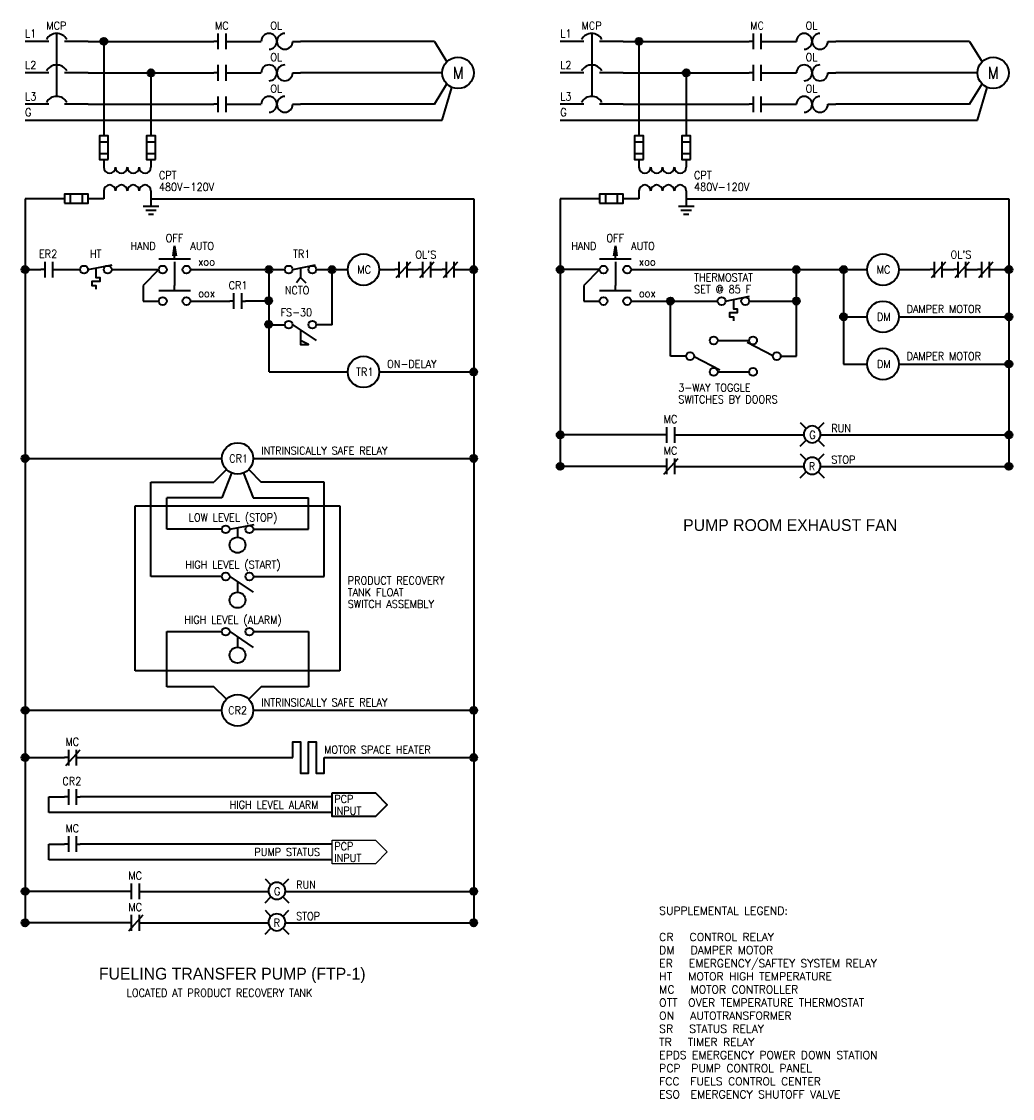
# Model space of a CAD drawing. Extents: x -6.3 to 20.9, y 7.6 to 26.8.
# Tile 2 of 2: x 5.1 to 20.9, y 8.8 to 25.9. Entities that reach past the tile are written whole.
import ezdxf
from ezdxf.enums import TextEntityAlignment as Align

# ---------------------------------------------------------------- set-up
doc = ezdxf.new("R2010")
doc.units = 0
doc.header["$MEASUREMENT"] = 0
doc.linetypes.add('ACAD_ISO02W100', pattern=[180, 144, -36])
for name, color, linetype, lineweight in [('E-Anno-Text', 53, 'Continuous', 25), ('E-Detl-Grph', 33, 'Continuous', 35), ('G-Anno-Text', 53, 'Continuous', 35)]:
    doc.layers.add(name, color=color, linetype=linetype, lineweight=lineweight)
doc.styles.add('bord', font='txt')
doc.styles.add('NOTES', font='romans.shx')

# ---------------------------------------------------------------- blocks, each defined once
blk = doc.blocks.new('CONN')
blk.add_hatch(color=256).paths.add_polyline_path([(0.056, 0, 1), (-0.056, 0, 1)], flags=16)
blk.add_circle((0, 0), 0.0564)
blk = doc.blocks.new('OL')
for p, q in [((-0.125, 0), (0, 0)), ((0.499, 0), (0.625, 0))]:
    blk.add_line(p, q)
for centre, start, end in [((0.125, 0), 270, 180), ((0.375, 0), 90, 360)]:
    blk.add_arc(centre, 0.125, start, end)
at = {"style": 'NOTES', "width": 0.9}
blk.add_text('OL', height=0.1248, dxfattribs=at).set_placement((0.146, 0.187))
blk = doc.blocks.new('NO')
for p, q in [((0.0625, 0), (0, 0)), ((0.0625, 0.12475), (0.0625, -0.12475)), ((0.18725, 0.12475), (0.18725, -0.12475)), ((0.18725, 0), (0.25, 0))]:
    blk.add_line(p, q)
blk = doc.blocks.new('CTXFMR')
for centre, start, end in [((0.125, 0), 180, 360), ((0.374, 0), 180, 360), ((0.624, 0), 180, 360), ((0.874, 0), 180, 360), ((0.125, -0.5), 360, 180), ((0.374, -0.5), 360, 180), ((0.624, -0.5), 360, 180), ((0.874, -0.5), 360, 180)]:
    blk.add_arc(centre, 0.125, start, end)
blk = doc.blocks.new('GROUND')
for p, q in [((0.12475, -0.125), (-0.12475, -0.125)), ((0.08325, -0.18725), (-0.08325, -0.18725)), ((0.0415, -0.24975), (-0.0415, -0.24975))]:
    blk.add_line(p, q)
at = {"flags": 128}
blk.add_lwpolyline([(0, -0.0005), (0, 0), (0, -0.125)], dxfattribs=at)
blk = doc.blocks.new('LARROW')
at = {"extrusion": (0, 0, -1)}
blk.add_hatch(color=256, dxfattribs=at).paths.add_polyline_path([(0.151, -0.022), (0, 0), (0.152, 0.022), (0.152, 0.019), (0.145, 0.013), (0.141, 0.007), (0.14, 0), (0.141, -0.006), (0.144, -0.012), (0.151, -0.019)])
for p, q in [((-0.156, 0.023), (0, 0)), ((-0.152, 0.019), (-0.156, 0.023)), ((0, 0), (-0.156, -0.023)), ((-0.145, 0.013), (-0.152, 0.019)), ((-0.141, 0.007), (-0.145, 0.013)), ((-0.14, 0), (-0.141, 0.007)), ((-0.141, -0.006), (-0.14, 0)), ((-0.156, -0.023), (-0.151, -0.019)), ((-0.151, -0.019), (-0.144, -0.012)), ((-0.144, -0.012), (-0.141, -0.006))]:
    blk.add_line(p, q)
blk = doc.blocks.new('PBNO')
for p, q in [((0.25, 0.169), (0.25, 0.25)), ((0, 0.169), (0.5, 0.169))]:
    blk.add_line(p, q)
for centre in [(0.062, 0), (0.438, 0)]:
    blk.add_circle(centre, 0.0624)
blk = doc.blocks.new('NC')
for p, q in [((0.0625, 0), (0, 0)), ((0.021, -0.12475), (0.24975, 0.12475)), ((0.0625, 0.12475), (0.0625, -0.12475)), ((0.18725, 0.12475), (0.18725, -0.12475)), ((0.18725, 0), (0.25, 0))]:
    blk.add_line(p, q)
blk = doc.blocks.new('ECS002')
for p, q in [((0.4375, 0), (0, 0)), ((0.396, -0.12475), (0.62475, 0.12475)), ((0.4375, 0.12475), (0.4375, -0.12475)), ((0.56225, 0.12475), (0.56225, -0.12475)), ((0.56225, 0), (1, 0))]:
    blk.add_line(p, q)
blk = doc.blocks.new('ELS016')
for p, q in [((-0.126, 0.216), (-0.063, 0.152)), ((0.063, 0.152), (0.126, 0.216)), ((-0.126, -0.037), (-0.063, 0.026)), ((0.063, 0.026), (0.126, -0.037))]:
    blk.add_line(p, q)
blk.add_ellipse((0, 0.089), major_axis=(0, 0.0893), ratio=0.99995, start_param=0, end_param=6.283175)
blk = doc.blocks.new('TEMPNC')
blk.add_line((0.125, 0), (0.508, 0.078))
at = {"flags": 128}
blk.add_lwpolyline([(0.249, 0.025), (0.249, -0.125), (0.311, -0.125), (0.311, -0.187), (0.187, -0.187), (0.187, -0.25), (0.249, -0.25), (0.249, -0.312)], dxfattribs=at)
for centre in [(0.062, 0), (0.438, 0)]:
    blk.add_circle(centre, 0.0624)
blk = doc.blocks.new('NCTO')
for p, q in [((0.125, 0), (0.488, 0.074)), ((0.249, 0.025), (0.249, -0.125)), ((0.249, -0.125), (0.187, -0.208)), ((0.249, -0.125), (0.332, -0.208))]:
    blk.add_line(p, q)
for centre in [(0.062, 0), (0.438, 0)]:
    blk.add_circle(centre, 0.0624)
blk = doc.blocks.new('FLOWNO')
blk.add_line((0.125, 0), (0.499, -0.25))
at = {"flags": 128}
blk.add_lwpolyline([(0.249, -0.083), (0.249, -0.312), (0.374, -0.312), (0.249, -0.25)], dxfattribs=at)
for centre in [(0.062, 0), (0.438, 0)]:
    blk.add_circle(centre, 0.0624)
blk = doc.blocks.new('LVLNO')
for p, q in [((0.125, 0), (0.499, -0.25)), ((0.249, -0.083), (0.249, -0.25))]:
    blk.add_line(p, q)
for centre, radius in [((0.062, 0), 0.0624), ((0.438, 0), 0.0624), ((0.249, -0.374), 0.125)]:
    blk.add_circle(centre, radius)
blk = doc.blocks.new('LVLNC')
for p, q in [((0.125, 0), (0.516, 0.074)), ((0.249, 0.023), (0.249, -0.125))]:
    blk.add_line(p, q)
for centre, radius in [((0.062, 0), 0.0624), ((0.438, 0), 0.0624), ((0.249, -0.25), 0.125)]:
    blk.add_circle(centre, radius)
blk = doc.blocks.new('TEMPNO')
blk.add_line((0.125, 0), (0.508, 0.078))
at = {"flags": 128}
blk.add_lwpolyline([(0.249, 0.025), (0.249, -0.125), (0.311, -0.125), (0.311, -0.187), (0.187, -0.187), (0.187, -0.25), (0.249, -0.25), (0.249, -0.312)], dxfattribs=at)
for centre in [(0.062, 0), (0.438, 0)]:
    blk.add_circle(centre, 0.0624)
blk = doc.blocks.new('SPDT')
blk.add_line((0.125, -0.004), (0.534, -0.218))
for centre in [(0.438, 0.25), (0.062, 0), (0.438, -0.25)]:
    blk.add_circle(centre, 0.0624)
blk = doc.blocks.new('CTFUSE')
for p, q in [((0.125, 0.094), (0.125, -0.094)), ((0.375, 0.094), (0.375, -0.094))]:
    blk.add_line(p, q)
blk.add_3dface([(0, -0.094), (0.5, -0.094), (0.5, 0.094), (0, 0.094)])
at = {"style": 'NOTES', "width": 0.9}
blk.add_attdef('TAG00', text='', height=0.125, dxfattribs=at).set_placement((0, 0), align=Align.MIDDLE_CENTER)
blk = doc.blocks.new('COIL2')
blk.add_circle((0.25, 0), 0.25)
at = {"style": 'NOTES', "width": 0.9}
blk.add_attdef('TAG00', text='', height=0.125, dxfattribs=at).set_placement((0, 0), align=Align.MIDDLE_CENTER)
blk = doc.blocks.new('COIL3')
blk.add_circle((0.25, 0), 0.25)
at = {"style": 'NOTES', "width": 0.9}
blk.add_attdef('TAG00', text='', height=0.125, dxfattribs=at).set_placement((0, 0), align=Align.MIDDLE_CENTER)
blk = doc.blocks.new('ECP004')
for p, q in [((0.375, 0), (0, 0)), ((1, 0), (0.625, 0))]:
    blk.add_line(p, q)
blk.add_arc((0.5, -0.058), 0.184, 29.049, 150.951)
at = {"style": 'NOTES', "width": 0.9}
for tag in ['TAG00', 'TAG10']:
    blk.add_attdef(tag, (0, 0), '', height=0.12, dxfattribs=at)

msp = doc.modelspace()

# ---------------------------------------------------------------- linework, layer by layer
at = {"layer": 'E-Anno-Text', "flags": 128}
msp.add_lwpolyline([(10.075, 12.897), (10.763, 12.897), (10.95, 12.709), (10.763, 12.522), (10.075, 12.522), (10.075, 12.897)], dxfattribs=at)
at = {"layer": 'E-Detl-Grph', "linetype": 'ACAD_ISO02W100', "ltscale": 0.25}
msp.add_line((5.7, 25.709), (5.7, 24.71), dxfattribs=at)
at = {"layer": 'E-Detl-Grph'}
for p, q in [((14.2, 25.709), (14.2, 24.71)), ((6.2, 25.584), (8.2, 25.584)), ((6.45, 25.584), (6.45, 24.084)), ((8.45, 25.584), (8.825, 25.584)), ((11.7, 25.584), (9.575, 25.584)), ((11.7, 25.584), (11.899, 25.261)), ((14.7, 25.584), (16.7, 25.584)), ((14.95, 25.584), (14.95, 24.084)), ((16.95, 25.584), (17.325, 25.584)), ((20.2, 25.584), (18.075, 25.584)), ((20.2, 25.584), (20.399, 25.261)), ((6.2, 25.084), (8.2, 25.084)), ((7.2, 25.084), (7.2, 24.084)), ((8.45, 25.084), (8.825, 25.084)), ((11.825, 25.084), (9.575, 25.084)), ((14.7, 25.084), (16.7, 25.084)), ((15.7, 25.084), (15.7, 24.084)), ((16.95, 25.084), (17.325, 25.084)), ((20.325, 25.084), (18.075, 25.084)), ((11.7, 24.584), (11.899, 24.907)), ((11.825, 24.334), (11.98, 24.853)), ((20.2, 24.584), (20.399, 24.907)), ((20.325, 24.334), (20.48, 24.853)), ((6.2, 24.584), (8.2, 24.584)), ((8.45, 24.584), (8.825, 24.584)), ((11.7, 24.584), (9.575, 24.584)), ((14.7, 24.584), (16.7, 24.584)), ((16.95, 24.584), (17.325, 24.584)), ((20.2, 24.584), (18.075, 24.584)), ((5.2, 24.334), (11.825, 24.334)), ((13.7, 24.334), (20.325, 24.334)), ((6.45, 23.709), (6.45, 23.584)), ((7.2, 23.709), (7.2, 23.584)), ((14.95, 23.709), (14.95, 23.584)), ((15.7, 23.709), (15.7, 23.584)), ((6.45, 23.209), (6.45, 23.084)), ((7.2, 23.209), (7.2, 23.084)), ((14.95, 23.209), (14.95, 23.084)), ((15.7, 23.209), (15.7, 23.084)), ((5.825, 23.084), (5.2, 23.084)), ((5.2, 23.084), (5.2, 11.584)), ((6.45, 23.084), (6.2, 23.084)), ((7.2, 23.084), (12.325, 23.084)), ((12.325, 23.084), (12.325, 11.584)), ((14.325, 23.084), (13.7, 23.084)), ((13.7, 23.084), (13.7, 18.834)), ((14.95, 23.084), (14.7, 23.084)), ((15.7, 23.084), (20.825, 23.084)), ((20.825, 23.084), (20.825, 18.834)), ((7.575, 22.084), (7.575, 21.709)), ((14.575, 22.084), (14.575, 21.709)), ((5.2, 21.959), (5.45, 21.959)), ((5.7, 21.959), (6.075, 21.959)), ((6.575, 21.959), (7.325, 21.959)), ((7.325, 21.959), (7.075, 21.709)), ((7.825, 21.959), (9.075, 21.959)), ((9.075, 20.334), (9.075, 21.959)), ((9.075, 21.959), (9.325, 21.959)), ((9.825, 21.959), (10.075, 21.959)), ((10.075, 21.084), (10.075, 21.959)), ((10.075, 21.959), (10.325, 21.959)), ((10.825, 21.959), (11.075, 21.959)), ((11.325, 21.959), (11.45, 21.959)), ((11.7, 21.959), (11.825, 21.959)), ((12.075, 21.959), (12.325, 21.959)), ((14.325, 21.959), (13.7, 21.959)), ((14.325, 21.959), (14.075, 21.709)), ((14.825, 21.959), (18.575, 21.959)), ((17.45, 20.584), (17.45, 21.959)), ((18.2, 21.959), (18.2, 20.459)), ((19.075, 21.959), (19.575, 21.959)), ((19.825, 21.959), (19.95, 21.959)), ((20.2, 21.959), (20.325, 21.959)), ((20.575, 21.959), (20.825, 21.959)), ((7.075, 21.709), (7.075, 21.459)), ((14.075, 21.709), (14.075, 21.459)), ((7.075, 21.459), (7.325, 21.459)), ((7.825, 21.459), (8.45, 21.459)), ((9.075, 21.459), (8.7, 21.459)), ((14.075, 21.459), (14.325, 21.459)), ((14.825, 21.459), (16.2, 21.459)), ((15.45, 20.584), (15.45, 21.459)), ((16.7, 21.459), (17.45, 21.459)), ((9.075, 21.084), (9.325, 21.084)), ((10.075, 21.084), (9.825, 21.084)), ((18.2, 21.209), (18.575, 21.209)), ((19.075, 21.209), (20.825, 21.209)), ((16.2, 20.834), (16.7, 20.834)), ((15.7, 20.584), (15.45, 20.584)), ((17.2, 20.584), (17.45, 20.584)), ((18.2, 20.459), (18.575, 20.459)), ((19.075, 20.459), (20.825, 20.459)), ((9.075, 20.334), (10.325, 20.334)), ((10.825, 20.334), (12.325, 20.334)), ((16.2, 20.334), (16.7, 20.334)), ((15.325, 19.334), (13.7, 19.334)), ((15.575, 19.334), (17.575, 19.334)), ((17.825, 19.334), (20.825, 19.334)), ((5.2, 18.959), (8.325, 18.959)), ((8.825, 18.959), (12.325, 18.959)), ((14.95, 18.834), (13.7, 18.834)), ((15.95, 18.834), (17.575, 18.834)), ((17.825, 18.834), (20.825, 18.834)), ((8.399, 18.782), (8.2, 18.584)), ((8.48, 18.728), (8.325, 18.334)), ((8.671, 18.728), (8.825, 18.334)), ((8.752, 18.782), (8.95, 18.584)), ((7.2, 17.084), (7.2, 18.584)), ((7.2, 18.584), (8.2, 18.584)), ((9.95, 18.584), (8.95, 18.584)), ((9.95, 17.084), (9.95, 18.584)), ((8.325, 18.334), (7.45, 18.334)), ((7.45, 17.834), (7.45, 18.334)), ((8.825, 18.334), (9.7, 18.334)), ((9.7, 17.834), (9.7, 18.334)), ((8.325, 17.834), (7.45, 17.834)), ((8.825, 17.834), (9.7, 17.834)), ((8.325, 17.084), (7.2, 17.084)), ((8.825, 17.084), (9.95, 17.084)), ((7.45, 15.334), (7.45, 16.209)), ((7.45, 16.209), (8.325, 16.209)), ((8.825, 16.209), (9.7, 16.209)), ((9.7, 16.209), (9.7, 15.334)), ((8.2, 15.334), (7.45, 15.334)), ((8.399, 15.136), (8.2, 15.334)), ((8.95, 15.334), (8.752, 15.136)), ((9.7, 15.334), (8.95, 15.334)), ((5.2, 14.959), (8.325, 14.959)), ((8.825, 14.959), (12.325, 14.959)), ((5.2, 14.209), (5.825, 14.209)), ((6.075, 14.209), (9.45, 14.209)), ((9.95, 14.209), (12.325, 14.209)), ((5.575, 13.334), (5.575, 13.584)), ((5.575, 13.584), (5.825, 13.584)), ((10.075, 13.584), (6.075, 13.584)), ((10.075, 13.334), (5.575, 13.334)), ((5.575, 12.584), (5.575, 12.834)), ((5.575, 12.834), (5.825, 12.834)), ((10.075, 12.834), (6.075, 12.834)), ((10.075, 12.584), (5.575, 12.584)), ((6.825, 12.084), (5.2, 12.084)), ((7.075, 12.084), (9.075, 12.084)), ((9.325, 12.084), (12.325, 12.084)), ((6.45, 11.584), (5.2, 11.584)), ((7.45, 11.584), (9.075, 11.584)), ((9.325, 11.584), (12.325, 11.584))]:
    msp.add_line(p, q, dxfattribs=at)
at = {"layer": 'E-Detl-Grph', "flags": 128}
for points in [[(9.45, 14.209), (9.45, 14.459), (9.575, 14.459), (9.575, 13.959), (9.7, 13.959), (9.7, 14.459), (9.825, 14.459), (9.825, 13.959), (9.95, 13.959), (9.95, 14.209)], [(10.075, 13.647), (10.763, 13.647), (10.95, 13.459), (10.763, 13.272), (10.075, 13.272), (10.075, 13.647)]]:
    msp.add_lwpolyline(points, dxfattribs=at)
at = {"layer": 'E-Detl-Grph'}
for centre in [(12.075, 25.084), (20.575, 25.084)]:
    msp.add_circle(centre, 0.25, dxfattribs=at)
at = {"layer": 'E-Detl-Grph', "linetype": 'ACAD_ISO02W100', "ltscale": 0.25}
msp.add_3dface([(6.95, 18.209), (10.2, 18.209), (10.2, 15.584), (6.95, 15.584)], dxfattribs=at)

# ---------------------------------------------------------------- block references
at = {"layer": 'E-Detl-Grph'}
for name, p in [('OL', (8.95, 25.584)), ('OL', (17.45, 25.584)), ('ECP004', (5.2, 25.584)), ('NO', (8.2, 25.584)), ('ECP004', (13.7, 25.584)), ('NO', (16.7, 25.584)), ('OL', (8.95, 25.084)), ('OL', (17.45, 25.084)), ('ECP004', (5.2, 25.084)), ('NO', (8.2, 25.084)), ('ECP004', (13.7, 25.084)), ('NO', (16.7, 25.084)), ('OL', (8.95, 24.584)), ('OL', (17.45, 24.584)), ('ECP004', (5.2, 24.584)), ('NO', (8.2, 24.584)), ('ECP004', (13.7, 24.584)), ('NO', (16.7, 24.584)), ('GROUND', (7.2, 23.084)), ('GROUND', (15.7, 23.084)), ('NO', (5.45, 21.959)), ('PBNO', (7.325, 21.959)), ('COIL2', (10.325, 21.959)), ('NC', (11.075, 21.959)), ('NC', (11.45, 21.959)), ('NC', (11.825, 21.959)), ('PBNO', (14.325, 21.959)), ('COIL2', (18.575, 21.959)), ('NC', (19.575, 21.959)), ('NC', (19.95, 21.959)), ('NC', (20.325, 21.959)), ('CONN', (5.2, 21.959)), ('TEMPNC', (6.075, 21.959)), ('CONN', (9.075, 21.959)), ('NCTO', (9.325, 21.959)), ('CONN', (10.075, 21.959)), ('CONN', (12.325, 21.959)), ('CONN', (13.7, 21.959)), ('CONN', (17.45, 21.959)), ('CONN', (18.2, 21.959)), ('CONN', (20.825, 21.959)), ('PBNO', (7.325, 21.459)), ('NO', (8.45, 21.459)), ('PBNO', (14.325, 21.459)), ('CONN', (9.069, 21.464)), ('CONN', (15.45, 21.459)), ('TEMPNO', (16.2, 21.459)), ('CONN', (17.45, 21.459)), ('COIL2', (18.575, 21.209)), ('CONN', (18.2, 21.209)), ('CONN', (20.825, 21.209)), ('CONN', (9.069, 21.089)), ('FLOWNO', (9.325, 21.084)), ('SPDT', (15.7, 20.584)), ('COIL2', (18.575, 20.459)), ('COIL3', (10.325, 20.334)), ('CONN', (12.325, 20.334)), ('CONN', (20.825, 20.459)), ('CONN', (13.7, 19.334)), ('NO', (15.325, 19.334)), ('CONN', (20.825, 19.334)), ('COIL3', (8.325, 18.959)), ('CONN', (5.2, 18.959)), ('CONN', (12.325, 18.959)), ('CONN', (13.7, 18.834)), ('ECS002', (14.95, 18.834)), ('CONN', (20.825, 18.834)), ('LVLNC', (8.325, 17.834)), ('LVLNO', (8.325, 17.084)), ('LVLNO', (8.325, 16.209)), ('COIL3', (8.325, 14.959)), ('CONN', (5.2, 14.959)), ('CONN', (12.325, 14.959)), ('CONN', (5.2, 14.209)), ('NC', (5.825, 14.209)), ('CONN', (12.325, 14.209)), ('NO', (5.825, 13.584)), ('NO', (5.825, 12.834)), ('NO', (6.825, 12.084)), ('CONN', (5.2, 12.084)), ('CONN', (12.325, 12.084)), ('CONN', (5.2, 11.584)), ('ECS002', (6.45, 11.584)), ('CONN', (12.325, 11.584))]:
    msp.add_blockref(name, p, dxfattribs=at)
for name, p, rotation in [('CONN', (6.45, 25.584), 90), ('CONN', (14.95, 25.584), 90), ('CONN', (7.2, 25.084), 90), ('CONN', (15.7, 25.084), 90), ('LARROW', (7.575, 22.334), 90), ('LARROW', (14.575, 22.334), 90), ('SPDT', (17.2, 20.584), 180)]:
    msp.add_blockref(name, p, dxfattribs=dict(at, rotation=rotation))
at = {"layer": 'E-Detl-Grph', "xscale": 0.75, "yscale": 0.75, "rotation": 90}
for p in [(6.45, 23.709), (7.2, 23.709), (14.95, 23.709), (15.7, 23.709)]:
    msp.add_blockref('CTFUSE', p, dxfattribs=at)
at = {"layer": 'E-Detl-Grph'}
for name, p, xscale, yscale in [('CTXFMR', (6.45, 23.584), 0.75, 0.75), ('CTXFMR', (14.95, 23.584), 0.75, 0.75), ('CTFUSE', (5.825, 23.084), 0.75, 0.75), ('CTFUSE', (14.325, 23.084), 0.75, 0.75), ('ELS016', (17.7, 19.209), 1.5, 1.5), ('ELS016', (17.7, 18.709), 1.5, 1.5), ('ELS016', (9.2, 11.959), 1.5, 1.5), ('ELS016', (9.2, 11.459), 1.5, 1.5)]:
    msp.add_blockref(name, p, dxfattribs=dict(at, xscale=xscale, yscale=yscale))

# ---------------------------------------------------------------- texts
at = {"layer": 'E-Anno-Text', "style": 'NOTES', "width": 0.9}
for s, height, p in [('MCP', 0.125, (5.697, 25.834)), ('MC', 0.125, (8.325, 25.834)), ('MCP', 0.125, (14.197, 25.834)), ('MC', 0.125, (16.825, 25.834)), ('M', 0.188, (12.077, 25.084)), ('M', 0.188, (20.577, 25.084)), ('OFF', 0.125, (7.573, 22.459)), ('OFF', 0.125, (14.573, 22.459)), ('ER2', 0.125, (5.566, 22.209)), ('HT', 0.125, (6.321, 22.209)), ('HAND', 0.125, (7.074, 22.334)), ('TR1', 0.125, (9.594, 22.209)), ("OL'S", 0.125, (11.564, 22.197)), ('HAND', 0.125, (14.074, 22.334)), ("OL'S", 0.125, (20.064, 22.197)), ('MC', 0.125, (10.585, 21.959)), ('MC', 0.125, (18.835, 21.959)), ('CR1', 0.125, (8.584, 21.709)), ('FS-30', 0.125, (9.509, 21.281)), ('DM', 0.125, (18.838, 21.209)), ('TR1', 0.125, (10.595, 20.334)), ('DM', 0.125, (18.838, 20.459)), ('MC', 0.125, (15.45, 19.584)), ('G', 0.125, (17.705, 19.334)), ('CR1', 0.125, (8.591, 18.959)), ('MC', 0.125, (15.45, 19.084)), ('R', 0.125, (17.698, 18.834)), ('CR2', 0.125, (8.575, 14.959)), ('MC', 0.125, (5.95, 14.459)), ('CR2', 0.125, (5.943, 13.834)), ('MC', 0.125, (5.95, 13.084)), ('MC', 0.125, (6.95, 12.334)), ('G', 0.125, (9.205, 12.084)), ('MC', 0.125, (6.95, 11.834)), ('R', 0.125, (9.198, 11.584))]:
    msp.add_text(s, height=height, dxfattribs=at).set_placement(p, align=Align.MIDDLE_CENTER)
for s, p in [('L1', (5.2, 25.709)), ('L1', (13.7, 25.709)), ('L2', (5.2, 25.209)), ('L2', (13.7, 25.209)), ('L3', (5.2, 24.709)), ('L3', (13.7, 24.709)), ('G', (5.2, 24.459)), ('G', (13.7, 24.459)), ('CPT', (7.325, 23.459)), ('CPT', (15.825, 23.459)), ('480V-120V', (7.325, 23.272)), ('480V-120V', (15.825, 23.272)), ('AUTO', (7.825, 22.334)), ('AUTO', (14.825, 22.334)), ('xoo', (7.95, 22.084)), ('xoo', (14.95, 22.084)), ('THERMOSTAT', (15.825, 21.834)), ('oox', (7.95, 21.584)), ('NCTO', (9.325, 21.631)), ('oox', (14.95, 21.584)), ('SET @ 85 F', (15.825, 21.647)), ('DAMPER MOTOR', (19.2, 21.334)), ('DAMPER MOTOR', (19.2, 20.584)), ('ON-DELAY', (10.95, 20.459)), ('3-WAY TOGGLE', (15.575, 20.084)), ('SWITCHES BY DOORS', (15.575, 19.897)), ('INTRINSICALLY SAFE RELAY', (8.95, 19.084)), ('PRODUCT RECOVERY', (10.325, 17.021)), ('TANK FLOAT ', (10.325, 16.834)), ('SWITCH ASSEMBLY', (10.325, 16.647)), ('INTRINSICALLY SAFE RELAY', (8.95, 15.084)), ('MOTOR SPACE HEATER', (9.95, 14.334))]:
    msp.add_text(s, height=0.125, dxfattribs=at).set_placement(p, align=Align.MIDDLE_LEFT)
for s, p in [('RUN', (18.005, 19.502)), ('STOP', (18.005, 19.002)), ('PCP', (10.111, 13.613)), ('INPUT', (10.111, 13.426)), ('PCP', (10.111, 12.863)), ('INPUT', (10.111, 12.676)), ('RUN', (9.505, 12.252)), ('STOP', (9.505, 11.752))]:
    msp.add_text(s, height=0.125, dxfattribs=at).set_placement(p, align=Align.TOP_LEFT)
for s, p in [('LOW LEVEL (STOP)', (8.503, 18.084)), ('HIGH LEVEL (START)', (8.501, 17.334)), ('HIGH LEVEL (ALARM)', (8.502, 16.459))]:
    msp.add_text(s, height=0.125, dxfattribs=at).set_placement(p, align=Align.TOP_CENTER)
for s, p in [('HIGH LEVEL ALARM', (9.86, 13.459)), ('PUMP STATUS', (9.884, 12.709))]:
    msp.add_text(s, height=0.125, dxfattribs=at).set_placement(p, align=Align.MIDDLE_RIGHT)
at = {"layer": 'G-Anno-Text', "style": 'bord'}
for s, p in [('PUMP ROOM EXHAUST FAN', (17.351, 17.995)), ('FUELING TRANSFER PUMP (FTP-1)', (8.49, 10.87))]:
    msp.add_text(s, height=0.1875, dxfattribs=at).set_placement(p, align=Align.TOP_CENTER)
at = {"layer": 'G-Anno-Text', "style": 'NOTES', "width": 0.9}
msp.add_text('LOCATED AT PRODUCT RECOVERY TANK', height=0.125, dxfattribs=at).set_placement((6.814, 10.534), align=Align.TOP_LEFT)
at = {"layer": 'G-Anno-Text', "insert": (15.272, 11.838), "char_height": 0.125, "width": 6.09375, "attachment_point": 1, "style": 'NOTES'}
msp.add_mtext('SUPPLEMENTAL LEGEND:\\P\\PCR   CONTROL RELAY\\PDM   DAMPER MOTOR\\PER   EMERGENCY/SAFTEY SYSTEM RELAY\\PHT   MOTOR HIGH TEMPERATURE\\PMC   MOTOR CONTROLLER\\POTT  OVER TEMPERATURE THERMOSTAT \\PON   AUTOTRANSFORMER \\PSR   STATUS RELAY \\PTR   TIMER RELAY \\PEPDS EMERGENCY POWER DOWN STATION \\PPCP  PUMP CONTROL PANEL \\PFCC  FUELS CONTROL CENTER \\PESO  EMERGENCY SHUTOFF VALVE', dxfattribs=at)

doc.saveas('drawing.dxf')
